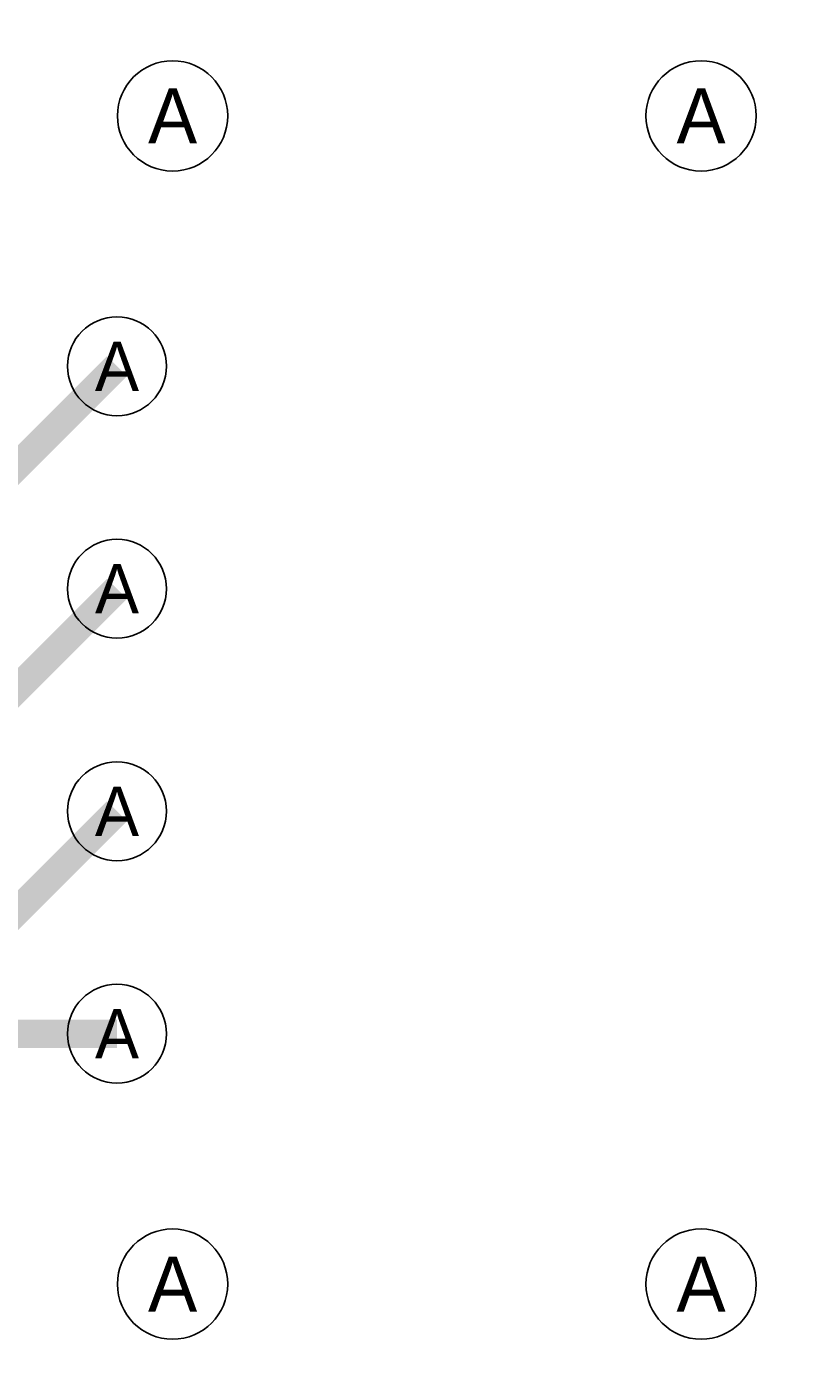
# Model space of a CAD drawing. Extents: x 0 to 3292, y 0 to 2151.
# Tile 46 of 50: x 3019 to 3289, y 911 to 1388. Entities that reach past the tile are written whole.
import ezdxf
from ezdxf.enums import TextEntityAlignment as Align

# ---------------------------------------------------------------- set-up
doc = ezdxf.new("R2010")
doc.units = 0
doc.layers.add('ETCH_TOP', color=4, linetype='CONTINUOUS')

# ---------------------------------------------------------------- blocks, each defined once
blk = doc.blocks.new('FIGURE_CIRCLE')
blk.add_circle((0, 0), 0.5)

msp = doc.modelspace()

# ---------------------------------------------------------------- linework, layer by layer
at = {"layer": 'ETCH_TOP', "const_width": 10}
for points in [[(2919.77, 1157.68), (2967.68, 1157.68), (3005, 1195), (3005, 1221.54), (3051.18, 1267.72)], [(2919.77, 1107.68), (2969.88, 1107.68), (3051.18, 1188.98)], [(2919.77, 1057.68), (2998.62, 1057.68), (3051.18, 1110.24)], [(2919.77, 1007.68), (2977.69, 1007.68), (3001.51, 1031.5), (3051.18, 1031.5)]]:
    msp.add_lwpolyline(points, dxfattribs=at)

# ---------------------------------------------------------------- block references
at = {"layer": 'MANUFACTURING_NCDRILL_FIGURE'}
for p, xscale, yscale in [((3070.87, 1356.3), 39, 39), ((3257.87, 1356.3), 39, 39), ((3051.18, 1267.72), 35, 35), ((3051.18, 1188.98), 35, 35), ((3051.18, 1110.24), 35, 35), ((3051.18, 1031.5), 35, 35), ((3070.87, 942.92), 39, 39), ((3257.87, 942.92), 39, 39)]:
    msp.add_blockref('FIGURE_CIRCLE', p, dxfattribs=dict(at, xscale=xscale, yscale=yscale))

# ---------------------------------------------------------------- texts
for height, p in [(19.5, (3070.87, 1356.3)), (19.5, (3257.87, 1356.3)), (17.5, (3051.18, 1267.72)), (17.5, (3051.18, 1188.98)), (17.5, (3051.18, 1110.24)), (17.5, (3051.18, 1031.5)), (19.5, (3070.87, 942.92)), (19.5, (3257.87, 942.92))]:
    msp.add_text('A', height=height, dxfattribs=at).set_placement(p, align=Align.MIDDLE_CENTER)

doc.saveas('drawing.dxf')
